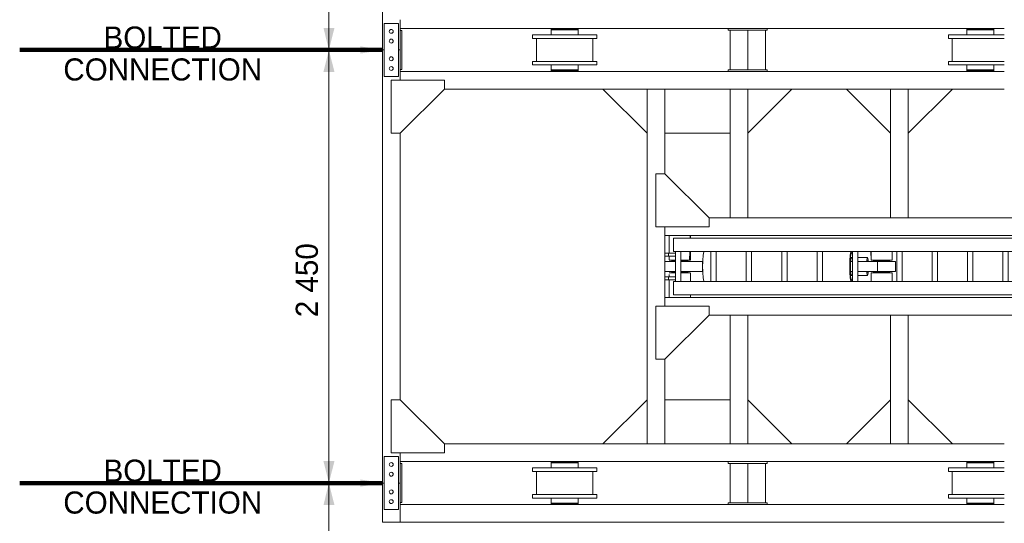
# Model space of a CAD drawing. Header units: millimetres. Extents: x -1413 to 6997, y -739331 to -733391.
# Tile 28 of 47: x 4412 to 5525, y -736283 to -735713. Entities that reach past the tile are written whole.
import ezdxf
from ezdxf.enums import TextEntityAlignment as Align

# ---------------------------------------------------------------- set-up
doc = ezdxf.new("R2010")
doc.units = ezdxf.units.MM
doc.header["$MEASUREMENT"] = 0
doc.linetypes.add('DGN Style 5', pattern=[208.174909, 89.217818, -118.957091])
for name, color, linetype, lineweight in [('Side Cradle Hydraulic Arm Support', 7, 'Continuous', 0), ('Side Cradle Stbd', 7, 'Continuous', 0), ('Side Slip Cradle Stbd', 7, 'Continuous', 0)]:
    doc.layers.add(name, color=color, linetype=linetype, lineweight=lineweight)
doc.styles.add('Style-ENGINEERING', font='ENGINEERING.shx')
doc.styles.add('Style-ENGINEERING_0', font='ENGINEERING.shx')
doc.dimstyles.new('MetricMM', dxfattribs={"dimtxt": 3, "dimasz": 3, "dimexe": 1.5, "dimexo": 1.5, "dimgap": 1.5, "dimtad": 1, "dimdec": 0, "dimzin": 7, "dimtxsty": 'Style-ENGINEERING_0', "dimcen": 0.09, "dimclrd": 1, "dimclre": 1, "dimclrt": 7, "dimadec": 0, "dimazin": 3, "dimtfac": 1, "dimtdec": 0, "dimtofl": 0, "dimtmove": 0, "dimatfit": 3, "dimfxl": 1, "dimtzin": 7, "dimlwd": -1, "dimlwe": 0, "dimarcsym": 0})

# ---------------------------------------------------------------- blocks, each defined once
blk = doc.blocks.new('*D93')
at = {"color": 1, "linetype": 'Continuous', "lineweight": 0, "transparency": 16777216}
for p, q in [((2017.9, 1103.8), (1962.4, 1103.8)), ((2017.9, 613.8), (1962.4, 613.8))]:
    blk.add_line(p, q, dxfattribs=at)
at = {"color": 1, "linetype": 'Continuous', "transparency": 16777216}
blk.add_line((1969.9, 1103.8), (1969.9, 613.8), dxfattribs=at)
at = {"color": 1, "linetype": 'Continuous', "lineweight": 0, "transparency": 16777216, "extrusion": (0, 0, -1)}
blk.add_solid([(-1963.7, 1078.8), (-1969.9, 1103.8), (-1976.2, 1078.8)], dxfattribs=at)
at = {"color": 1, "linetype": 'Continuous', "lineweight": 0, "transparency": 16777216}
blk.add_solid([(1976.2, 638.8), (1969.9, 613.8), (1963.7, 638.8)], dxfattribs=at)
at = {"layer": 'Defpoints', "color": 7, "linetype": 'Continuous', "lineweight": 0, "transparency": 16777216}
for p in [(2030.4, 1103.8), (1969.9, 858.8), (1969.9, 613.8), (2030.4, 613.8)]:
    blk.add_point(p, dxfattribs=at)
at = {"color": 7, "linetype": 'Continuous', "lineweight": 0, "transparency": 16777216, "style": 'Style-ENGINEERING'}
blk.add_text('2 450', height=25, rotation=90, dxfattribs=at).set_placement((1944.9, 801.4), align=Align.MIDDLE_LEFT)
blk = doc.blocks.new('*D94')
at = {"color": 1, "linetype": 'Continuous', "lineweight": 0, "transparency": 16777216}
for p, q in [((2017.9, 613.8), (1962.4, 613.8)), ((2017.9, 123.9), (1962.4, 123.9))]:
    blk.add_line(p, q, dxfattribs=at)
at = {"color": 1, "linetype": 'Continuous', "transparency": 16777216}
blk.add_line((1969.9, 613.8), (1969.9, 123.9), dxfattribs=at)
at = {"color": 1, "linetype": 'Continuous', "lineweight": 0, "transparency": 16777216, "extrusion": (0, 0, -1)}
blk.add_solid([(-1963.7, 588.8), (-1969.9, 613.8), (-1976.2, 588.8)], dxfattribs=at)
at = {"color": 1, "linetype": 'Continuous', "lineweight": 0, "transparency": 16777216}
blk.add_solid([(1976.2, 148.9), (1969.9, 123.9), (1963.7, 148.9)], dxfattribs=at)
at = {"layer": 'Defpoints', "color": 7, "linetype": 'Continuous', "lineweight": 0, "transparency": 16777216}
for p in [(2030.4, 613.8), (1969.9, 368.8), (1969.9, 123.9), (2030.4, 123.9)]:
    blk.add_point(p, dxfattribs=at)
at = {"color": 7, "linetype": 'Continuous', "lineweight": 0, "transparency": 16777216, "style": 'Style-ENGINEERING'}
blk.add_text('2 450', height=25, rotation=90, dxfattribs=at).set_placement((1944.9, 311.5), align=Align.MIDDLE_LEFT)
blk = doc.blocks.new('*D95')
at = {"color": 1, "linetype": 'Continuous', "lineweight": 0, "transparency": 16777216}
for p, q in [((2017.9, 123.9), (1962.4, 123.9)), ((2017.9, -366.1), (1962.4, -366.1))]:
    blk.add_line(p, q, dxfattribs=at)
at = {"color": 1, "linetype": 'Continuous', "transparency": 16777216}
blk.add_line((1969.9, 123.9), (1969.9, -366.1), dxfattribs=at)
at = {"color": 1, "linetype": 'Continuous', "lineweight": 0, "transparency": 16777216, "extrusion": (0, 0, -1)}
blk.add_solid([(-1963.7, 98.9), (-1969.9, 123.9), (-1976.2, 98.9)], dxfattribs=at)
at = {"color": 1, "linetype": 'Continuous', "lineweight": 0, "transparency": 16777216}
blk.add_solid([(1976.2, -341.1), (1969.9, -366.1), (1963.7, -341.1)], dxfattribs=at)
at = {"layer": 'Defpoints', "color": 7, "linetype": 'Continuous', "lineweight": 0, "transparency": 16777216}
for p in [(2030.4, 123.9), (1969.9, -121.1), (1969.9, -366.1), (2030.4, -366.1)]:
    blk.add_point(p, dxfattribs=at)
at = {"color": 7, "linetype": 'Continuous', "lineweight": 0, "transparency": 16777216, "style": 'Style-ENGINEERING'}
blk.add_text('2 450', height=25, rotation=90, dxfattribs=at).set_placement((1944.9, -178.5), align=Align.MIDDLE_LEFT)
blk = doc.blocks.new('*U104')
at = {"layer": 'Side Cradle Hydraulic Arm Support', "color": 7, "linetype": 'Continuous', "lineweight": 0}
for p, q in [((-175, -1059.4), (-175, 1359.5)), ((175, 1359.5), (175, -1059.4)), ((-175, 1202), (-170.2, 1202)), ((-160, 1182), (-169.7, 1182)), ((-160, 1181.8), (-169.7, 1181.8)), ((-169.7, 1181.8), (-160, 1181.8)), ((-160, 1192), (-160, 990.9)), ((-160, 1192), (-85, 1192)), ((-85, 1192), (-85, 990.9)), ((85, 990.9), (85, 1192)), ((85, 1192), (160, 1192)), ((160, 990.9), (160, 1192)), ((169.7, 1182), (160, 1181.9)), ((169.7, 1182), (160, 1182)), ((160, 1169.6), (160, 1169.6)), ((169.7, 1182), (169.7, 1182)), ((170.2, 1202), (175, 1202)), ((160, 1103.7), (160, 1142)), ((-275, 1109.5), (-275, 316.7)), ((-170.8, 1082), (-175, 1082)), ((-169.8, 1082), (-170.7, 1082)), ((-169.7, 1102), (-160, 1102)), ((-160, 1102), (-169.7, 1102)), ((-169.7, 1082), (-169.7, 1086.5)), ((-169.7, 1082), (-169.7, 1082)), ((160, 1102.1), (169.7, 1102.1)), ((169.7, 1102.1), (160, 1102.1)), ((169.7, 1102), (160, 1102)), ((169.7, 1082), (169.7, 1086.5)), ((169.7, 1082), (169.7, 1082)), ((170.7, 1082), (169.8, 1082)), ((175, 1082), (170.8, 1082)), ((275, 316.7), (275, 1109.5)), ((85, 1042), (-85, 1042)), ((-160, 990.9), (-160, -1009.4)), ((-160, 990.9), (-85, 990.9)), ((-85, 990.9), (-85, -1009.4)), ((85, -968.7), (85, 990.9)), ((160, 990.9), (85, 990.9)), ((160, 990.9), (160, -1009.4)), ((-160, 938.1), (-160, 938.1)), ((160, 938.1), (160, 938.1)), ((85, 881.3), (-85, 881.3)), ((-85, 851.3), (85, 851.3)), ((85, 681.3), (-85, 681.3)), ((-85, 651.3), (85, 651.3)), ((85, 481.3), (-85, 481.3)), ((-85, 451.3), (85, 451.3)), ((-1003.6, 316.7), (-275, 316.7)), ((-275, 216.7), (-275, 316.7)), ((-275, 316.7), (-275, 316.7)), ((85, 281.3), (-85, 281.3)), ((1003.7, 316.7), (275, 316.7)), ((275, 216.7), (275, 316.7)), ((275, 316.7), (275, 316.7)), ((-85, 251.3), (85, 251.3)), ((-1003.6, 216.7), (-275, 216.7)), ((-275, 216.7), (-275, -809.4)), ((-35, 205.6), (-30, 205.6)), ((-27.5, 213.2), (-30, 213.2)), ((30, 213.2), (27.5, 213.2)), ((27.5, 172.8), (27.5, 142.1)), ((30, 205.6), (35, 205.6)), ((275, 216.7), (275, 217.1)), ((1003.7, 216.7), (275, 216.7)), ((275, -809.4), (275, 216.7)), ((-30, 117.9), (-27.5, 117.9)), ((-27.5, 31.3), (-27.5, 142.1)), ((27.5, 142.1), (-27.5, 142.1)), ((27.5, 142.1), (27.5, 31.3)), ((27.5, 117.9), (30, 117.9)), ((35, 125.6), (30, 125.6)), ((-35, 106.1), (-85, 106)), ((-51, 31.3), (-51, 86.2)), ((-35, 106.1), (-35, 107.6)), ((-35, 107.6), (-35, 107.6)), ((51, 86.2), (51, 31.3)), ((85, 31.3), (-85, 31.3)), ((-85, 1.3), (85, 1.3)), ((-51, -3.2), (-51, 1.3)), ((-27.5, -9.4), (-27.5, 1.3)), ((27.5, 1.3), (27.5, -9.4)), ((51, 1.3), (51, -3.2)), ((-50, -3.8), (-50, -10.6)), ((-27.5, -9.4), (27.5, -9.4)), ((50, -10.6), (50, -3.8)), ((80, -3.2), (80, -3.2)), ((85, -168.7), (-85, -168.7)), ((-85, -198.7), (85, -198.7)), ((85, -368.7), (-85, -368.7)), ((-85, -398.7), (85, -398.7)), ((85, -568.7), (-85, -568.7)), ((-85, -598.7), (85, -598.7)), ((-275, -690.5), (-275, -690.5)), ((275, -690.5), (275, -690.5)), ((-85, -768.7), (85, -768.7)), ((85, -798.7), (-85, -798.7)), ((27.5, -845.4), (-27.5, -845.4)), ((83.1, -838.7), (85, -837.5)), ((-175, -914.4), (-160, -914.4)), ((-160, -915.8), (-175, -915.4)), ((-160, -919), (-160, -919)), ((-30, -934.4), (-35, -934.4)), ((-30, -934.5), (-35, -934.5)), ((-30, -934.5), (-35, -934.5)), ((-35, -934.5), (-30, -934.5)), ((-35, -934.5), (-30, -934.5)), ((-27.5, -927.1), (-30, -927.1)), ((30, -927.1), (27.5, -927.1)), ((35, -934.4), (30, -934.4)), ((35, -934.5), (30, -934.5)), ((30, -934.5), (35, -934.5)), ((30, -934.5), (35, -934.5)), ((85, -914.4), (37.5, -914.4)), ((175, -914.4), (160, -914.4)), ((160, -919), (160, -919)), ((85, -968.7), (-85, -968.7)), ((-85, -998.7), (85, -998.7)), ((-75, -998.7), (-75, -1039.4)), ((-59, -1039.4), (-59, -998.7)), ((59, -1039.4), (59, -998.7)), ((75, -998.7), (75, -1039.4)), ((85, -968.7), (85, -998.7)), ((85, -1009.4), (85, -998.7)), ((-175, -1034.4), (-75, -1034.4)), ((-160, -1009.4), (-85, -1009.4)), ((-75, -1039.4), (-75, -1059.4)), ((-75, -1039.4), (-59, -1039.4)), ((-59, -1034.4), (-37.8, -1034.4)), ((-59, -1034.4), (-59, -1034.4)), ((-59, -1059.4), (-59, -1039.4)), ((-35.5, -1034.4), (-35, -1034.4)), ((-35, -1014.4), (-30, -1014.4)), ((-35, -1014.4), (-30, -1014.4)), ((-35, -1034.4), (-35, -1029.9)), ((-30, -1014.4), (-30, -1014.4)), ((-30, -1014.4), (-30, -1014.4)), ((-27.5, -1021.8), (-30, -1021.8)), ((30, -1021.8), (27.5, -1021.8)), ((30, -1014.4), (35, -1014.4)), ((35, -1014.4), (30, -1014.4)), ((30, -1014.4), (35, -1014.4)), ((35, -1029.9), (35, -1034.4)), ((35.8, -1034.4), (35, -1034.4)), ((59, -1034.4), (45.8, -1034.4)), ((59, -1059.4), (59, -1039.4)), ((75, -1039.4), (59, -1039.4)), ((175, -1034.4), (75, -1034.4)), ((75, -1039.4), (75, -1059.4)), ((160, -1009.4), (85, -1009.4)), ((-525, -1059.4), (-1003.6, -1059.4)), ((225, -1059.4), (-225, -1059.4)), ((-175, -1059.4), (-175, -1059.4)), ((-59, -1059.4), (-75, -1059.4)), ((59, -1059.4), (75, -1059.4)), ((59, -1059.4), (59, -1059.4)), ((75, -1059.4), (75, -1059.4)), ((1003.7, -1059.4), (525, -1059.4)), ((1003.7, -1159.4), (-1003.6, -1159.4))]:
    blk.add_line(p, q, dxfattribs=at)
at = {"layer": 'Side Cradle Hydraulic Arm Support', "color": 7, "linetype": 'Continuous', "lineweight": 0, "ltscale": 0.200003, "flags": 128}
for points in [[(-248.5, 1409.5), (-225, 1409.5), (-225, 1109.5), (-275, 1109.5), (-520, 1354.5)], [(248.5, 1409.5), (225, 1409.5), (225, 1109.5), (275, 1109.5), (520, 1354.5)], [(-525, -1109.4), (-225, -1109.4), (-225, -809.4), (-275, -809.4), (-525, -1059.4), (-525, -1109.4)], [(525, -1109.4), (225, -1109.4), (225, -809.4), (275, -809.4), (525, -1059.4), (525, -1109.4)]]:
    blk.add_lwpolyline(points, dxfattribs=at)
at = {"layer": 'Side Cradle Hydraulic Arm Support', "color": 7, "linetype": 'Continuous', "lineweight": 0, "flags": 128}
for points in [[(-160, 1242), (160, 1242), (160, 1234.4), (160, 1212.7), (160, 1192)], [(-160, 1192), (-160, 1212.7), (-160, 1234.4), (-160, 1242)], [(-169.8, 1202), (-169.7, 1202), (-169.7, 1197.4), (-169.7, 1184.4), (-169.7, 1164.9), (-169.7, 1142), (-169.7, 1119), (-169.7, 1099.5), (-169.7, 1086.5)], [(169.7, 1086.5), (169.7, 1099.5), (169.7, 1119), (169.7, 1142), (169.7, 1164.9), (169.7, 1184.4), (169.7, 1197.4), (169.7, 1202), (169.8, 1202)], [(-85, 225.1), (-35, 225), (-35, 217.5), (-35, 202), (-35, 181), (-35, 157.6), (-35, 135.5), (-35, 117.9), (-35, 113.6), (-35, 107.6), (-85, 106.6)], [(-27.5, 142.1), (-27.5, 172.8), (-27.5, 202.4), (-27.5, 226.5), (-27.5, 241.6), (-27.5, 245.4), (27.5, 245.4), (27.5, 241.6), (27.5, 226.5), (27.5, 202.4), (27.5, 172.8)], [(35, 107.6), (35, 107.6), (35, 117.9), (35, 135.5), (35, 157.6), (35, 181), (35, 202), (35, 217.5), (35, 225), (85, 225)], [(-30, 117.9), (-30, 119.4), (-30, 127.9), (-30, 142.1), (-30, 160), (-30, 178.6), (-30, 195.3), (-30, 207.5), (-30, 213.2), (-30, 213.2)], [(30, 117.9), (30, 119.4), (30, 127.9), (30, 142.1), (30, 160), (30, 178.6), (30, 195.3), (30, 207.5), (30, 213.2), (30, 213.2)], [(-27.5, 91.2), (-36.1, 90.5), (-47.1, 88.5), (-51, 86.2), (-47.1, 83.8), (-36.1, 81.8), (-27.5, 81.1)], [(-38, 86.2), (-35.1, 87.9), (-27.5, 89.3)], [(-27.5, 83), (-35.1, 84.4), (-38, 86.2)], [(51, 86.2), (47.1, 88.5), (36.1, 90.5), (27.5, 91.2)], [(27.5, 89.3), (35.1, 87.9), (38, 86.2), (35.1, 84.4), (27.5, 83)], [(27.5, 81.1), (36.1, 81.8), (47.1, 83.8), (51, 86.2)], [(85, 106.6), (35, 107.6), (35, 106.1), (85, 106.1)], [(-81.4, 1.3), (-83.1, 1), (-85, -0.2)], [(-69.6, 1.3), (-73.9, 0.5), (-80, -3.2)], [(80, -3.2), (73.9, 0.5), (69.6, 1.3)], [(85, -0.2), (83.1, 1), (81.4, 1.3)], [(-85, -6.3), (-83.1, -7.4), (-63.6, -10.9), (-34.4, -13.3), (0, -14.1), (34.4, -13.3), (63.6, -10.9), (83.1, -7.4), (85, -6.2)], [(-80, -3.2), (-80, -3.2), (-73.9, -6.9), (-56.6, -10.1), (-30.6, -12.2), (0, -12.9), (30.6, -12.2), (56.6, -10.1), (73.9, -6.9), (80, -3.2)], [(-51, -3.2), (-51, -3.2), (-47.1, -5.6), (-36.1, -7.6), (-27.5, -8.3)], [(27.5, -8.3), (36.1, -7.6), (47.1, -5.6), (51, -3.2)], [(275, -690.5), (275, -690.5), (275, -690.5)], [(-85, -837.5), (-83.1, -838.7), (-63.6, -842.2), (-34.4, -844.6), (0, -845.4), (34.4, -844.6), (63.6, -842.2), (83.1, -838.7)], [(-27.5, -844.8), (-27.5, -845.4), (-27.5, -968.7)], [(27.5, -844.8), (27.5, -844.8), (0, -845.4), (-27.5, -844.8), (-27.5, -844.8)], [(27.5, -844.8), (27.5, -845.4), (27.5, -968.7)], [(-175, -914.4), (-175, -914.4), (-175, -914.4)], [(-85, -914.4), (-35, -914.4), (-35, -919), (-85, -917.7)], [(-85, -917.7), (-35, -919), (-35, -932), (-35, -951.5), (-35, -968.7)], [(-30, -968.7), (-30, -963.4), (-30, -946.4), (-30, -933.6), (-30, -927.1), (-30, -927.1)], [(30, -968.7), (30, -963.4), (30, -946.4), (30, -933.6), (30, -927.1), (30, -927.1)], [(35.5, -914.4), (35, -914.4), (35, -919), (35, -932), (35, -951.5), (35, -968.7)], [(-35, -998.7), (-35, -1016.9), (-35, -1029.9)], [(-30, -1021.8), (-30, -1021.2), (-30, -1013.4), (-30, -999.7), (-30, -998.7)], [(-27.5, -998.7), (-27.5, -1018.7), (-27.5, -1045.3), (-27.5, -1059.4)], [(27.5, -998.7), (27.5, -1018.7), (27.5, -1045.3), (27.5, -1059.4)], [(30, -1021.8), (30, -1021.2), (30, -1013.4), (30, -999.7), (30, -998.7)], [(35, -998.7), (35, -1016.9), (35, -1029.9)], [(75, -1030.9), (75, -1030.9), (75, -1030.9)]]:
    blk.add_lwpolyline(points, dxfattribs=at)
at = {"layer": 'Side Cradle Stbd', "color": 7, "linetype": 'Continuous', "lineweight": 0, "ltscale": 0.200003}
for p, q in [((-1003.6, 566.7), (-753.6, 316.7)), ((1003.7, 566.7), (753.7, 316.7)), ((-1003.6, -33.3), (-753.6, 216.7)), ((1003.7, -33.3), (753.7, 216.7)), ((-1003.6, -340.5), (-753.6, -590.5)), ((1003.7, -340.5), (753.7, -590.5)), ((-753.6, -1059.4), (-753.6, -690.5)), ((753.7, -1059.4), (753.7, -690.5)), ((-1003.6, -1409.4), (-753.6, -1159.4)), ((1003.7, -1409.4), (753.7, -1159.4))]:
    blk.add_line(p, q, dxfattribs=at)
at = {"layer": 'Side Cradle Stbd', "color": 7, "linetype": 'Continuous', "lineweight": 0}
for p, q in [((-1003.6, -590.5), (-275, -590.5)), ((275, -590.5), (1003.7, -590.5)), ((-275, -690.5), (-1003.6, -690.5)), ((1003.7, -690.5), (275, -690.5))]:
    blk.add_line(p, q, dxfattribs=at)
blk = doc.blocks.new('*U101')
at = {"layer": 'Side Cradle Stbd', "color": 7, "linetype": 'Continuous', "lineweight": 0, "ltscale": 0.200003, "xscale": 0.2000032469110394, "yscale": 0.2000032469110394, "zscale": 0.2000032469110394, "rotation": 270}
blk.add_blockref('*U104', (-291.9, 0), dxfattribs=at)
blk = doc.blocks.new('*U59')
at = {"layer": 'Side Cradle Stbd', "color": 7, "linetype": 'Continuous', "lineweight": 0}
for p, q in [((2030.38, 1103.78), (2030.38, 613.82)), ((2050.38, 648.07), (2050.38, 613.82)), ((2421.36, 638.07), (2050.38, 638.07)), ((2222.28, 636.58), (2221.12, 636.58)), ((2225.58, 636.58), (2222.28, 636.58)), ((2228.36, 637.58), (2228.36, 638.07)), ((2228.96, 637.58), (2228.36, 637.58)), ((2229.28, 637.58), (2228.97, 637.58)), ((2230.52, 637.58), (2229.28, 637.58)), ((2230.64, 637.58), (2230.52, 637.58)), ((2236.36, 636.58), (2230.52, 636.58)), ((2230.69, 637.58), (2230.64, 637.58)), ((2230.7, 637.58), (2230.69, 637.58)), ((2236.69, 637.58), (2236.36, 637.58)), ((2239.7, 637.58), (2239.42, 637.58)), ((2242.06, 637.58), (2242.01, 637.58)), ((2242.07, 637.58), (2242.06, 637.58)), ((2242.19, 637.58), (2242.07, 637.58)), ((2242.23, 637.58), (2242.19, 637.58)), ((2243.85, 637.58), (2243.75, 637.58)), ((2244.36, 638.07), (2244.36, 637.58)), ((2421.36, 636.07), (2421.36, 638.07)), ((2423.36, 636.07), (2421.36, 636.07)), ((2443.36, 636.07), (2423.36, 636.07)), ((2423.36, 591.47), (2423.36, 636.07)), ((2443.36, 591.47), (2443.36, 636.07)), ((2443.36, 636.07), (2463.36, 636.07)), ((2455.36, 638.07), (2465.36, 638.07)), ((2463.36, 591.47), (2463.36, 636.07)), ((2465.36, 636.07), (2463.36, 636.07)), ((2465.36, 638.07), (2465.36, 636.07)), ((2733.36, 638.07), (2465.36, 638.07)), ((2692.28, 636.58), (2691.12, 636.58)), ((2695.59, 636.58), (2692.28, 636.58)), ((2698.36, 637.58), (2698.36, 638.07)), ((2698.97, 637.58), (2698.36, 637.58)), ((2699.28, 637.58), (2698.97, 637.58)), ((2700.53, 637.58), (2699.28, 637.58)), ((2700.65, 637.58), (2700.53, 637.58)), ((2706.36, 636.58), (2700.53, 636.58)), ((2700.7, 637.58), (2700.65, 637.58)), ((2700.71, 637.58), (2700.7, 637.58)), ((2706.69, 637.58), (2706.36, 637.58)), ((2709.7, 637.58), (2709.42, 637.58)), ((2712.07, 637.58), (2712.02, 637.58)), ((2712.08, 637.58), (2712.07, 637.58)), ((2712.2, 637.58), (2712.08, 637.58)), ((2712.24, 637.58), (2712.2, 637.58)), ((2713.86, 637.58), (2713.75, 637.58)), ((2714.36, 638.07), (2714.36, 637.58)), ((2200.12, 630.88), (2202.87, 630.88)), ((2204.56, 600.88), (2204.56, 626.88)), ((2222.28, 630.88), (2221.12, 630.88)), ((2222.49, 626.88), (2236.36, 626.88)), ((2268.16, 626.88), (2268.16, 600.88)), ((2670.12, 630.88), (2672.88, 630.88)), ((2674.56, 600.88), (2674.56, 626.88)), ((2692.28, 630.88), (2691.12, 630.88)), ((2692.49, 626.88), (2706.36, 626.88)), ((2030.38, 613.82), (2030.38, 123.87)), ((2050.38, 613.82), (2050.38, 579.58)), ((2200.12, 600.88), (2202.87, 600.88)), ((2222.28, 590.18), (2221.12, 590.18)), ((2225.58, 590.18), (2222.28, 590.18)), ((2222.49, 596.88), (2236.36, 596.88)), ((2228.36, 589.58), (2228.36, 590.18)), ((2244.36, 590.18), (2244.36, 589.58)), ((2421.36, 589.47), (2421.36, 591.47)), ((2421.36, 591.47), (2423.36, 591.47)), ((2423.36, 591.47), (2443.36, 591.47)), ((2463.36, 591.47), (2443.36, 591.47)), ((2463.36, 591.47), (2465.36, 591.47)), ((2465.36, 591.47), (2465.36, 589.47)), ((2670.12, 600.88), (2672.88, 600.88)), ((2692.28, 590.18), (2691.12, 590.18)), ((2695.59, 590.18), (2692.28, 590.18)), ((2692.49, 596.88), (2706.36, 596.88)), ((2698.36, 589.58), (2698.36, 590.18)), ((2714.36, 590.18), (2714.36, 589.58)), ((2050.38, 589.58), (2733.36, 589.58)), ((2465.36, 589.47), (2455.36, 589.47)), ((2100.38, 569.58), (2493.36, 569.58)), ((2493.36, 569.58), (2733.36, 569.58)), ((2050.38, 519.58), (2050.38, 218.12)), ((2493.36, 168.12), (2100.38, 168.12)), ((2733.36, 168.12), (2493.36, 168.12)), ((2050.38, 158.12), (2050.38, 123.87)), ((2421.36, 148.12), (2050.38, 148.12)), ((2222.28, 146.63), (2221.12, 146.63)), ((2225.58, 146.63), (2222.28, 146.63)), ((2228.36, 147.63), (2228.36, 148.12)), ((2228.96, 147.63), (2228.36, 147.63)), ((2236.36, 146.63), (2230.52, 146.63)), ((2244.36, 148.12), (2244.36, 147.63)), ((2421.36, 146.12), (2421.36, 148.12)), ((2423.36, 146.12), (2421.36, 146.12)), ((2443.36, 146.12), (2423.36, 146.12)), ((2423.36, 101.52), (2423.36, 146.12)), ((2443.36, 101.52), (2443.36, 146.12)), ((2443.36, 146.12), (2463.36, 146.12)), ((2455.36, 148.12), (2465.36, 148.12)), ((2463.36, 101.52), (2463.36, 146.12)), ((2465.36, 146.12), (2463.36, 146.12)), ((2465.36, 148.12), (2465.36, 146.12)), ((2733.36, 148.12), (2465.36, 148.12)), ((2692.28, 146.63), (2691.12, 146.63)), ((2695.59, 146.63), (2692.28, 146.63)), ((2698.36, 147.63), (2698.36, 148.12)), ((2698.97, 147.63), (2698.36, 147.63)), ((2706.36, 146.63), (2700.53, 146.63)), ((2714.36, 148.12), (2714.36, 147.63)), ((2200.12, 140.93), (2202.87, 140.93)), ((2204.56, 110.93), (2204.56, 136.93)), ((2222.28, 140.93), (2221.12, 140.93)), ((2222.49, 136.93), (2236.36, 136.93)), ((2268.16, 136.93), (2268.16, 110.93)), ((2670.12, 140.93), (2672.88, 140.93)), ((2674.56, 110.93), (2674.56, 136.93)), ((2692.28, 140.93), (2691.12, 140.93)), ((2692.49, 136.93), (2706.36, 136.93)), ((2701.26, 140.93), (2700.53, 140.93)), ((2706.36, 140.93), (2701.26, 140.93)), ((2707.1, 140.93), (2706.36, 140.93)), ((2712.82, 140.93), (2712.2, 140.93)), ((2717.55, 140.93), (2717.14, 140.93)), ((2720.23, 140.93), (2717.55, 140.93)), ((2720.59, 140.93), (2720.44, 140.93)), ((2032.38, 123.87), (2030.38, 123.87)), ((2030.38, 79.63), (2030.38, 123.87)), ((2050.38, 123.87), (2048.38, 123.87)), ((2050.38, 99.63), (2050.38, 123.87)), ((2200.12, 110.93), (2202.87, 110.93)), ((2222.28, 100.23), (2221.12, 100.23)), ((2225.58, 100.23), (2222.28, 100.23)), ((2222.49, 106.93), (2236.36, 106.93)), ((2228.36, 99.63), (2228.36, 100.23)), ((2244.36, 100.23), (2244.36, 99.63)), ((2421.36, 99.52), (2421.36, 101.52)), ((2421.36, 101.52), (2423.36, 101.52)), ((2423.36, 101.52), (2443.36, 101.52)), ((2463.36, 101.52), (2443.36, 101.52)), ((2463.36, 101.52), (2465.36, 101.52)), ((2465.36, 101.52), (2465.36, 99.52)), ((2670.12, 110.93), (2672.88, 110.93)), ((2692.28, 100.23), (2691.12, 100.23)), ((2695.59, 100.23), (2692.28, 100.23)), ((2692.49, 106.93), (2706.36, 106.93)), ((2698.36, 99.63), (2698.36, 100.23)), ((2714.36, 100.23), (2714.36, 99.63)), ((2050.38, 99.63), (2733.36, 99.63)), ((2465.36, 99.52), (2455.36, 99.52)), ((2030.38, 79.63), (2050.38, 79.63)), ((2050.38, 79.63), (2733.36, 79.63))]:
    blk.add_line(p, q, dxfattribs=at)
at = {"layer": 'Side Cradle Stbd', "color": 7, "linetype": 'Continuous', "lineweight": 0, "ltscale": 0.200003}
for p, q in [((2048.38, 643.82), (2032.38, 643.82)), ((2032.38, 643.82), (2032.38, 583.82)), ((2048.38, 583.82), (2048.38, 643.82)), ((2052.38, 635.82), (2050.38, 635.82)), ((2052.38, 635.82), (2052.38, 630.92)), ((2038.35, 622.98), (2038.18, 623.82)), ((2040.38, 632.62), (2039.54, 632.79)), ((2039.54, 601.79), (2040.38, 601.62)), ((2042.41, 591.98), (2041.94, 591.27)), ((2052.38, 591.82), (2050.38, 591.82)), ((2032.38, 583.82), (2048.38, 583.82)), ((2032.38, 153.87), (2048.38, 153.87)), ((2048.38, 153.87), (2032.38, 153.87)), ((2032.38, 153.87), (2032.38, 93.87)), ((2032.38, 153.87), (2048.38, 153.87)), ((2048.38, 93.87), (2048.38, 153.87)), ((2052.38, 145.87), (2050.38, 145.87)), ((2052.38, 145.87), (2052.38, 140.97)), ((2038.35, 133.03), (2038.18, 133.87)), ((2040.38, 142.67), (2039.54, 142.84)), ((2039.54, 111.84), (2040.38, 111.67)), ((2042.41, 102.03), (2041.94, 101.32)), ((2052.38, 101.87), (2050.38, 101.87)), ((2032.38, 93.87), (2048.38, 93.87))]:
    blk.add_line(p, q, dxfattribs=at)
at = {"layer": 'Side Cradle Stbd', "color": 7, "linetype": 'Continuous', "lineweight": 0, "ltscale": 0.200003, "flags": 128}
for points in [[(2039.54, 632.79), (2038.83, 633.27), (2038.35, 633.98), (2038.18, 634.82), (2038.35, 635.67), (2038.83, 636.38), (2039.54, 636.86), (2040.38, 637.02), (2041.22, 636.86), (2041.94, 636.38), (2042.41, 635.67), (2042.58, 634.82), (2042.41, 633.98), (2041.94, 633.27), (2041.22, 632.79), (2040.38, 632.62)], [(2038.18, 623.82), (2038.35, 624.67), (2038.83, 625.38), (2039.54, 625.86), (2040.38, 626.02), (2041.22, 625.86), (2041.94, 625.38), (2042.41, 624.67), (2042.58, 623.82), (2042.41, 622.98), (2041.94, 622.27), (2041.22, 621.79), (2040.38, 621.62), (2039.54, 621.79), (2038.83, 622.27), (2038.35, 622.98)], [(2052.38, 630.92), (2052.38, 613.82), (2052.38, 603.82), (2052.38, 591.82)], [(2040.38, 601.62), (2041.22, 601.79), (2041.94, 602.27), (2042.41, 602.98), (2042.58, 603.82), (2042.41, 604.67), (2041.94, 605.38), (2041.22, 605.86), (2040.38, 606.02), (2039.54, 605.86), (2038.83, 605.38), (2038.35, 604.67), (2038.18, 603.82), (2038.35, 602.98), (2038.83, 602.27), (2039.54, 601.79)], [(2041.94, 591.27), (2041.22, 590.79), (2040.38, 590.62), (2039.54, 590.79), (2038.83, 591.27), (2038.35, 591.98), (2038.18, 592.82), (2038.35, 593.67), (2038.83, 594.38), (2039.54, 594.86), (2040.38, 595.02), (2041.22, 594.86), (2041.94, 594.38), (2042.41, 593.67), (2042.58, 592.82), (2042.41, 591.98)], [(2040.38, 519.58), (2040.38, 579.58), (2100.38, 579.58), (2100.38, 569.58), (2050.38, 519.58), (2040.38, 519.58)], [(2040.38, 218.12), (2040.38, 158.12), (2100.38, 158.12), (2100.38, 168.12), (2050.38, 218.12), (2040.38, 218.12)], [(2039.54, 142.84), (2038.83, 143.32), (2038.35, 144.03), (2038.18, 144.87), (2038.35, 145.71), (2038.83, 146.43), (2039.54, 146.91), (2040.38, 147.07), (2041.22, 146.91), (2041.94, 146.43), (2042.41, 145.71), (2042.58, 144.87), (2042.41, 144.03), (2041.94, 143.32), (2041.22, 142.84), (2040.38, 142.67)], [(2038.18, 133.87), (2038.35, 134.71), (2038.83, 135.43), (2039.54, 135.91), (2040.38, 136.07), (2041.22, 135.91), (2041.94, 135.43), (2042.41, 134.71), (2042.58, 133.87), (2042.41, 133.03), (2041.94, 132.32), (2041.22, 131.84), (2040.38, 131.67), (2039.54, 131.84), (2038.83, 132.32), (2038.35, 133.03)], [(2052.38, 140.97), (2052.38, 123.87), (2052.38, 113.87), (2052.38, 101.87)], [(2040.38, 111.67), (2041.22, 111.84), (2041.94, 112.32), (2042.41, 113.03), (2042.58, 113.87), (2042.41, 114.71), (2041.94, 115.43), (2041.22, 115.91), (2040.38, 116.07), (2039.54, 115.91), (2038.83, 115.43), (2038.35, 114.71), (2038.18, 113.87), (2038.35, 113.03), (2038.83, 112.32), (2039.54, 111.84)], [(2041.94, 101.32), (2041.22, 100.84), (2040.38, 100.67), (2039.54, 100.84), (2038.83, 101.32), (2038.35, 102.03), (2038.18, 102.87), (2038.35, 103.71), (2038.83, 104.43), (2039.54, 104.9), (2040.38, 105.07), (2041.22, 104.9), (2041.94, 104.43), (2042.41, 103.71), (2042.58, 102.87), (2042.41, 102.03)]]:
    blk.add_lwpolyline(points, dxfattribs=at)
at = {"layer": 'Side Cradle Stbd', "color": 7, "linetype": 'Continuous', "lineweight": 0, "flags": 128}
for points in [[(2251.6, 636.58), (2251.6, 636.58), (2251.6, 637.58), (2250.44, 637.58), (2247.13, 637.58), (2242.19, 637.58), (2236.36, 637.58), (2230.52, 637.58), (2225.58, 637.58), (2222.28, 637.58), (2221.12, 637.58), (2221.12, 636.58)], [(2221.12, 636.58), (2221.12, 636.58), (2221.12, 630.88)], [(2242.19, 636.58), (2242.19, 636.58), (2236.36, 636.58), (2230.52, 636.58), (2225.58, 636.58)], [(2251.6, 630.88), (2251.6, 636.58), (2250.44, 636.58), (2247.13, 636.58), (2242.19, 636.58), (2236.36, 636.58)], [(2239.42, 637.58), (2239.42, 637.58), (2239.42, 637.58), (2236.69, 637.58)], [(2242.01, 637.58), (2242.01, 637.58), (2242.01, 637.58), (2239.7, 637.58)], [(2243.75, 637.58), (2243.75, 637.58), (2242.23, 637.58)], [(2244.36, 637.58), (2244.36, 637.58), (2243.85, 637.58)], [(2421.36, 638.07), (2425.26, 638.07), (2443.36, 638.07), (2455.36, 638.07)], [(2721.6, 636.58), (2721.6, 636.58), (2721.6, 637.58), (2720.44, 637.58), (2717.14, 637.58), (2712.2, 637.58), (2706.36, 637.58), (2700.53, 637.58), (2695.59, 637.58), (2692.28, 637.58), (2691.12, 637.58), (2691.12, 636.58)], [(2691.12, 636.58), (2691.12, 636.58), (2691.12, 630.88)], [(2712.2, 636.58), (2712.2, 636.58), (2706.36, 636.58), (2700.53, 636.58), (2695.59, 636.58)], [(2721.6, 630.88), (2721.6, 636.58), (2720.44, 636.58), (2717.14, 636.58), (2712.2, 636.58), (2706.36, 636.58)], [(2709.42, 637.58), (2709.42, 637.58), (2709.42, 637.58), (2706.69, 637.58)], [(2712.02, 637.58), (2712.02, 637.58), (2712.02, 637.58), (2709.7, 637.58)], [(2713.75, 637.58), (2713.75, 637.58), (2713.75, 637.58), (2712.24, 637.58)], [(2714.36, 637.58), (2714.36, 637.58), (2713.86, 637.58)], [(2720.44, 636.58), (2720.44, 636.58), (2717.14, 636.58), (2717.14, 636.58)], [(2200.12, 626.88), (2200.12, 626.88), (2200.12, 630.88)], [(2200.12, 626.88), (2202.87, 626.88), (2210.73, 626.88), (2222.49, 626.88)], [(2202.87, 630.88), (2210.73, 630.88), (2222.49, 630.88), (2236.36, 630.88), (2250.22, 630.88), (2261.98, 630.88), (2269.84, 630.88), (2272.6, 630.88), (2272.6, 626.88), (2272.6, 626.88)], [(2230.52, 630.88), (2231.26, 630.88), (2236.36, 630.88)], [(2236.36, 630.88), (2237.09, 630.88), (2242.19, 630.88), (2242.19, 630.88), (2242.81, 630.88), (2247.13, 630.88), (2247.13, 630.88), (2247.55, 630.88), (2250.22, 630.88)], [(2236.36, 626.88), (2250.22, 626.88), (2261.98, 626.88), (2269.84, 626.88), (2272.6, 626.88)], [(2250.22, 630.88), (2250.44, 630.88), (2250.44, 630.88)], [(2250.44, 630.88), (2250.44, 630.88), (2250.58, 630.88), (2251.6, 630.88), (2251.6, 630.88)], [(2670.12, 626.88), (2670.12, 626.88), (2670.12, 630.88)], [(2670.12, 626.88), (2672.88, 626.88), (2680.74, 626.88), (2692.49, 626.88)], [(2672.88, 630.88), (2680.74, 630.88), (2692.49, 630.88), (2706.36, 630.88), (2720.23, 630.88), (2731.99, 630.88), (2733.36, 630.88)], [(2700.53, 630.88), (2701.26, 630.88), (2706.36, 630.88)], [(2706.36, 630.88), (2707.1, 630.88), (2712.2, 630.88), (2712.2, 630.88), (2712.82, 630.88), (2717.14, 630.88), (2717.14, 630.88), (2717.55, 630.88), (2720.23, 630.88)], [(2706.36, 626.88), (2720.23, 626.88), (2731.99, 626.88), (2733.36, 626.88)], [(2720.23, 630.88), (2720.44, 630.88), (2720.44, 630.88)], [(2720.44, 630.88), (2720.44, 630.88), (2720.59, 630.88), (2721.6, 630.88), (2721.6, 630.88)], [(2030.38, 613.82), (2030.38, 613.82), (2032.38, 613.82)], [(2048.38, 613.82), (2050.38, 613.82), (2050.38, 613.82)], [(2200.12, 596.88), (2200.12, 596.88), (2200.12, 600.88)], [(2200.12, 596.88), (2202.87, 596.88), (2210.73, 596.88), (2222.49, 596.88)], [(2202.87, 600.88), (2210.73, 600.88), (2222.49, 600.88), (2236.36, 600.88), (2250.22, 600.88), (2261.98, 600.88), (2269.84, 600.88), (2272.6, 600.88), (2272.6, 596.88), (2272.6, 596.88)], [(2221.12, 596.88), (2221.12, 591.18), (2221.12, 591.18)], [(2242.19, 591.18), (2242.19, 591.18), (2236.36, 591.18), (2230.52, 591.18), (2225.58, 591.18), (2222.28, 591.18), (2221.12, 591.18), (2221.12, 590.18)], [(2251.6, 590.18), (2250.44, 590.18), (2247.13, 590.18), (2242.19, 590.18), (2236.36, 590.18), (2230.52, 590.18), (2225.58, 590.18)], [(2251.6, 591.18), (2250.44, 591.18), (2247.13, 591.18), (2242.19, 591.18), (2236.36, 591.18), (2230.52, 591.18), (2230.52, 591.18)], [(2236.36, 596.88), (2250.22, 596.88), (2261.98, 596.88), (2269.84, 596.88), (2272.6, 596.88)], [(2251.6, 591.18), (2251.6, 591.18), (2251.6, 596.88)], [(2251.6, 590.18), (2251.6, 590.18), (2251.6, 591.18), (2251.6, 591.18)], [(2670.12, 596.88), (2670.12, 596.88), (2670.12, 600.88)], [(2670.12, 596.88), (2672.88, 596.88), (2680.74, 596.88), (2692.49, 596.88)], [(2672.88, 600.88), (2680.74, 600.88), (2692.49, 600.88), (2706.36, 600.88), (2720.23, 600.88), (2731.99, 600.88), (2733.36, 600.88)], [(2691.12, 596.88), (2691.12, 591.18), (2691.12, 591.18)], [(2712.2, 591.18), (2712.2, 591.18), (2706.36, 591.18), (2700.53, 591.18), (2695.59, 591.18), (2692.28, 591.18), (2691.12, 591.18), (2691.12, 590.18)], [(2721.6, 590.18), (2720.44, 590.18), (2717.14, 590.18), (2712.2, 590.18), (2706.36, 590.18), (2700.53, 590.18), (2695.59, 590.18)], [(2721.6, 591.18), (2720.44, 591.18), (2717.14, 591.18), (2712.2, 591.18), (2706.36, 591.18), (2700.53, 591.18), (2700.53, 591.18)], [(2706.36, 596.88), (2720.23, 596.88), (2731.99, 596.88), (2733.36, 596.88)], [(2721.6, 591.18), (2721.6, 591.18), (2721.6, 596.88)], [(2721.6, 590.18), (2721.6, 590.18), (2721.6, 591.18), (2721.6, 591.18)], [(2455.36, 589.47), (2443.36, 589.47), (2425.26, 589.47), (2421.36, 589.47)], [(2251.6, 146.63), (2251.6, 146.63), (2251.6, 147.63), (2250.44, 147.63), (2247.13, 147.63), (2242.19, 147.63), (2236.36, 147.63), (2230.52, 147.63), (2225.58, 147.63), (2222.28, 147.63), (2221.12, 147.63), (2221.12, 146.63)], [(2221.12, 146.63), (2221.12, 146.63), (2221.12, 140.93)], [(2242.19, 146.63), (2242.19, 146.63), (2236.36, 146.63), (2230.52, 146.63), (2225.58, 146.63)], [(2228.97, 147.63), (2229.28, 147.63), (2230.52, 147.63)], [(2230.52, 147.63), (2230.64, 147.63), (2230.69, 147.63), (2230.7, 147.63)], [(2236.36, 147.63), (2236.69, 147.63), (2239.42, 147.63), (2239.42, 147.63), (2239.42, 147.63), (2239.7, 147.63), (2242.01, 147.63), (2242.01, 147.63), (2242.01, 147.63), (2242.06, 147.63), (2242.07, 147.63), (2242.19, 147.63)], [(2251.6, 140.93), (2251.6, 146.63), (2250.44, 146.63), (2247.13, 146.63), (2242.19, 146.63), (2236.36, 146.63)], [(2242.19, 147.63), (2242.23, 147.63), (2243.75, 147.63), (2243.75, 147.63)], [(2243.75, 147.63), (2243.75, 147.63), (2243.85, 147.63), (2244.36, 147.63), (2244.36, 147.63)], [(2421.36, 148.12), (2425.26, 148.12), (2443.36, 148.12), (2455.36, 148.12)], [(2721.6, 146.63), (2721.6, 146.63), (2721.6, 147.63), (2720.44, 147.63), (2717.14, 147.63), (2712.2, 147.63), (2706.36, 147.63), (2700.53, 147.63), (2695.59, 147.63), (2692.28, 147.63), (2691.12, 147.63), (2691.12, 146.63)], [(2691.12, 146.63), (2691.12, 146.63), (2691.12, 140.93)], [(2712.2, 146.63), (2712.2, 146.63), (2706.36, 146.63), (2700.53, 146.63), (2695.59, 146.63)], [(2698.97, 147.63), (2699.28, 147.63), (2700.53, 147.63)], [(2700.53, 147.63), (2700.65, 147.63), (2700.7, 147.63), (2700.71, 147.63)], [(2706.36, 147.63), (2706.69, 147.63), (2709.42, 147.63), (2709.42, 147.63), (2709.42, 147.63), (2709.7, 147.63), (2712.02, 147.63), (2712.02, 147.63), (2712.02, 147.63), (2712.07, 147.63), (2712.08, 147.63), (2712.2, 147.63)], [(2721.6, 140.93), (2721.6, 146.63), (2720.44, 146.63), (2717.14, 146.63), (2712.2, 146.63), (2706.36, 146.63)], [(2712.2, 147.63), (2712.24, 147.63), (2713.75, 147.63), (2713.75, 147.63), (2713.75, 147.63), (2713.86, 147.63), (2714.36, 147.63), (2714.36, 147.63)], [(2200.12, 136.93), (2200.12, 136.93), (2200.12, 140.93)], [(2200.12, 136.93), (2202.87, 136.93), (2210.73, 136.93), (2222.49, 136.93)], [(2202.87, 140.93), (2210.73, 140.93), (2222.49, 140.93), (2236.36, 140.93), (2250.22, 140.93), (2261.98, 140.93), (2269.84, 140.93), (2272.6, 140.93), (2272.6, 136.93), (2272.6, 136.93)], [(2230.52, 140.93), (2231.26, 140.93), (2236.36, 140.93)], [(2236.36, 140.93), (2237.09, 140.93), (2242.19, 140.93), (2242.19, 140.93), (2242.81, 140.93), (2247.13, 140.93), (2247.13, 140.93), (2247.55, 140.93), (2250.22, 140.93)], [(2236.36, 136.93), (2250.22, 136.93), (2261.98, 136.93), (2269.84, 136.93), (2272.6, 136.93)], [(2250.22, 140.93), (2250.44, 140.93), (2250.44, 140.93)], [(2250.44, 140.93), (2250.44, 140.93), (2250.58, 140.93), (2251.6, 140.93), (2251.6, 140.93)], [(2670.12, 136.93), (2670.12, 136.93), (2670.12, 140.93)], [(2670.12, 136.93), (2672.88, 136.93), (2680.74, 136.93), (2692.49, 136.93)], [(2672.88, 140.93), (2680.74, 140.93), (2692.49, 140.93), (2706.36, 140.93), (2720.23, 140.93), (2731.99, 140.93), (2733.36, 140.93)], [(2706.36, 136.93), (2720.23, 136.93), (2731.99, 136.93), (2733.36, 136.93)], [(2712.2, 140.93), (2712.2, 140.93), (2707.1, 140.93)], [(2717.14, 140.93), (2717.14, 140.93), (2712.82, 140.93)], [(2720.44, 140.93), (2720.44, 140.93), (2720.23, 140.93)], [(2721.6, 140.93), (2721.6, 140.93), (2720.59, 140.93)], [(2200.12, 106.93), (2200.12, 106.93), (2200.12, 110.93)], [(2200.12, 106.93), (2202.87, 106.93), (2210.73, 106.93), (2222.49, 106.93)], [(2202.87, 110.93), (2210.73, 110.93), (2222.49, 110.93), (2236.36, 110.93), (2250.22, 110.93), (2261.98, 110.93), (2269.84, 110.93), (2272.6, 110.93), (2272.6, 106.93), (2272.6, 106.93)], [(2221.12, 106.93), (2221.12, 101.23), (2221.12, 101.23)], [(2236.36, 101.23), (2236.36, 101.23), (2230.52, 101.23), (2225.58, 101.23), (2222.28, 101.23), (2221.12, 101.23), (2221.12, 100.23)], [(2251.6, 100.23), (2250.44, 100.23), (2247.13, 100.23), (2242.19, 100.23), (2236.36, 100.23), (2230.52, 100.23), (2225.58, 100.23)], [(2236.36, 106.93), (2250.22, 106.93), (2261.98, 106.93), (2269.84, 106.93), (2272.6, 106.93)], [(2251.6, 101.23), (2250.44, 101.23), (2247.13, 101.23), (2242.19, 101.23), (2236.36, 101.23), (2236.36, 101.23)], [(2247.13, 101.23), (2247.13, 101.23), (2242.19, 101.23), (2242.19, 101.23)], [(2251.6, 101.23), (2251.6, 101.23), (2251.6, 106.93)], [(2251.6, 100.23), (2251.6, 100.23), (2251.6, 101.23), (2251.6, 101.23)], [(2670.12, 106.93), (2670.12, 106.93), (2670.12, 110.93)], [(2670.12, 106.93), (2672.88, 106.93), (2680.74, 106.93), (2692.49, 106.93)], [(2672.88, 110.93), (2680.74, 110.93), (2692.49, 110.93), (2706.36, 110.93), (2720.23, 110.93), (2731.99, 110.93), (2733.36, 110.93)], [(2691.12, 106.93), (2691.12, 101.23), (2691.12, 101.23)], [(2706.36, 101.23), (2706.36, 101.23), (2700.53, 101.23), (2695.59, 101.23), (2692.28, 101.23), (2691.12, 101.23), (2691.12, 100.23)], [(2721.6, 100.23), (2720.44, 100.23), (2717.14, 100.23), (2712.2, 100.23), (2706.36, 100.23), (2700.53, 100.23), (2695.59, 100.23)], [(2706.36, 106.93), (2720.23, 106.93), (2731.99, 106.93), (2733.36, 106.93)], [(2721.6, 101.23), (2720.44, 101.23), (2717.14, 101.23), (2712.2, 101.23), (2706.36, 101.23), (2706.36, 101.23)], [(2717.14, 101.23), (2717.14, 101.23), (2712.2, 101.23), (2712.2, 101.23)], [(2721.6, 101.23), (2721.6, 101.23), (2721.6, 106.93)], [(2721.6, 100.23), (2721.6, 100.23), (2721.6, 101.23), (2721.6, 101.23)], [(2050.38, 79.63), (2050.38, 79.63), (2050.38, 99.63), (2050.38, 99.63)], [(2455.36, 99.52), (2443.36, 99.52), (2425.26, 99.52), (2421.36, 99.52)]]:
    blk.add_lwpolyline(points, dxfattribs=at)
at = {"layer": 'Side Cradle Stbd', "color": 7, "linetype": 'Continuous', "lineweight": 0, "ltscale": 0.200003}
blk.add_blockref('*U101', (2853.36, 368.85), dxfattribs=at)
at = {"color": 7, "linetype": 'DGN Style 5', "lineweight": 0, "char_height": 25, "width": 331.447, "attachment_point": 5, "line_spacing_factor": 0.86543, "style": 'Style-ENGINEERING'}
for insert in [(1782.02, 609.63), (1782.02, 119.69)]:
    blk.add_mtext('BOLTED CONNECTION', dxfattribs=dict(at, insert=insert))
at = {"color": 1, "linetype": 'Continuous'}
for base, p1, p2, picture, middle in [((1969.9, 613.82), (2030.38, 1103.78), (2030.38, 613.82), '*D93', (1969.9, 858.8)), ((1969.9, 123.87), (2030.38, 613.82), (2030.38, 123.87), '*D94', (1969.9, 368.85)), ((1969.9, -366.08), (2030.38, 123.87), (2030.38, -366.08), '*D95', (1969.9, -121.1))]:
    dim = blk.add_linear_dim(base=base, p1=p1, p2=p2, angle=270, text='\\FSTANDARD;<>', dimstyle='MetricMM', override={"dimtxt": 25, "dimasz": 25, "dimexe": 7.5, "dimexo": 12.5, "dimgap": 12.5, "dimlfac": 5, "dimatfit": 0}, dxfattribs=at)
    dim.commit()
    dim.dimension.update_dxf_attribs({"geometry": picture, "text_midpoint": middle})
for points in [[(2030.38, 613.82), (1620.34, 613.82)], [(2030.38, 123.87), (1620.34, 123.87)]]:
    blk.add_leader(points, dimstyle='MetricMM', override={"dimtxt": 25, "dimasz": 25, "dimgap": 12.5, "dimclrd": 0, "dimlwd": 65534}, dxfattribs=at)

msp = doc.modelspace()

# ---------------------------------------------------------------- block references
at = {"layer": 'Side Slip Cradle Stbd', "color": 7, "linetype": 'Continuous', "lineweight": 0}
msp.add_blockref('*U59', (2791.75, -736360.85), dxfattribs=at)

doc.saveas('drawing.dxf')
